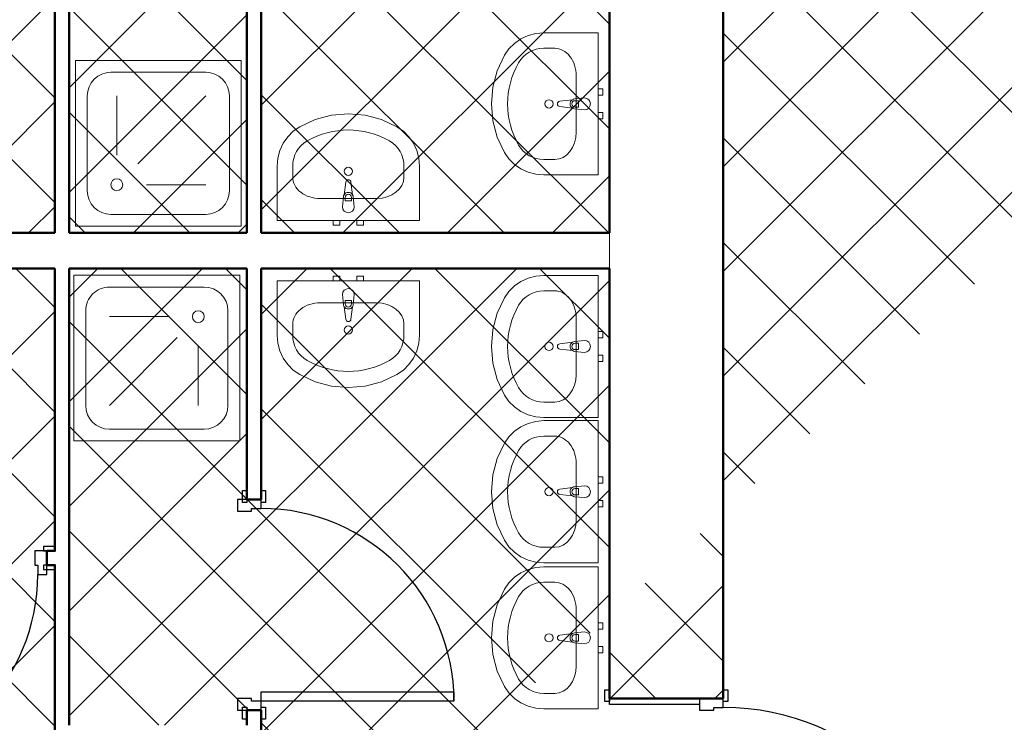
# Model space of a CAD drawing. Header units: millimetres. Extents: x -61343 to 9939, y -6894 to 7453.
# Tile 28 of 255: x -26726 to -26310, y 3074 to 3371. Entities that reach past the tile are written whole.
import ezdxf

# ---------------------------------------------------------------- set-up
doc = ezdxf.new("R2010")
doc.units = ezdxf.units.MM
doc.header["$MEASUREMENT"] = 0
for name, color, linetype in [('2D - Ogólne', 7, 'Continuous'), ('Drzwi Archicad', 7, 'Continuous'), ('Konstrukcja - Ściany zew', 7, 'Continuous')]:
    doc.layers.add(name, color=color, linetype=linetype)
doc.layers.add('A_sanitarka', color=140, linetype='Continuous', lineweight=13)
doc.layers.add('A_ściany istniejące hatch', color=82, linetype='Continuous', lineweight=9)

# ---------------------------------------------------------------- blocks, each defined once
blk = doc.blocks.new('Drzwi metalowe 27_3')
at = {"layer": 'Drzwi Archicad', "color": 7, "linetype": 'Continuous', "lineweight": 25}
for p, q in [((472.0000000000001, 0), (472, 1024)), ((472, 1024), (512, 1024)), ((512, 1024), (512, 0)), ((-587.0000000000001, 0), (-587.0000000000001, 19)), ((-587.0000000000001, 19), (-537, 19)), ((-537, 0), (-587.0000000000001, 0)), ((-512, 0), (-550, 0)), ((-550, 0), (-550, -100)), ((-537, 19), (-537, 0)), ((-512, -40), (-512, 0)), ((512, 0), (472.0000000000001, 0)), ((550, 0), (512, 0)), ((512, 0), (512, -40)), ((537, 19), (587.0000000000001, 19)), ((537, 0), (537, 19)), ((587.0000000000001, 0), (537, 0)), ((550, -100), (550, 0)), ((587.0000000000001, 19), (587.0000000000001, 0)), ((-500, -40), (-512, -40)), ((-500, -100), (-500, -40)), ((512, -40), (500, -40)), ((500, -40), (500, -100)), ((-550, -480), (-550, -100)), ((-550, -100), (-525, -100)), ((-550, -100), (-500, -100)), ((-525, -100), (-525, -480)), ((500, -100), (550, -100)), ((525, -480), (525, -100)), ((525, -100), (550, -100)), ((550, -100), (550, -480)), ((-587.0000000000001, -499), (-587.0000000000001, -480)), ((-587.0000000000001, -480), (-537, -480)), ((-525, -480), (-550, -480)), ((-537, -480), (-537, -499)), ((550, -480), (525, -480)), ((537, -480), (587.0000000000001, -480)), ((537, -499), (537, -480)), ((587.0000000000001, -480), (587.0000000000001, -499)), ((-537, -499), (-587.0000000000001, -499)), ((587.0000000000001, -499), (537, -499))]:
    blk.add_line(p, q, dxfattribs=at)
blk.add_arc((512, 0), 1024, 90, 180, dxfattribs=at)
blk = doc.blocks.new('Ściana_6_1', base_point=(-11072.26123587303, -3900.000000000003))
at = {"layer": 'Konstrukcja - Ściany zew', "color": 7, "linetype": 'Continuous', "lineweight": 50}
for p, q in [((-11552.26123587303, -2363.000000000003), (-11552.26123587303, -2326.000000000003)), ((-11072.26123587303, -2363.000000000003), (-11072.26123587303, -2326.000000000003)), ((-11172.26123587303, -2363.000000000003), (-11552.26123587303, -2363.000000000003)), ((-11072.26123587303, -2363.000000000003), (-11172.26123587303, -2363.000000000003))]:
    blk.add_line(p, q, dxfattribs=at)
at = {"layer": 'Konstrukcja - Ściany zew', "color": 7, "linetype": 'Continuous', "lineweight": 50, "flags": 128}
for points in [[(-11552.26123587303, 1975.060621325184), (-11552.26123587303, -397.6024557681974)], [(-11072.26123587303, -2363.000000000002), (-11072.26123587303, 1975.060621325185)], [(-11552.26123587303, -547.6024557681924), (-11552.26123587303, -2363.000000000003)]]:
    blk.add_lwpolyline(points, dxfattribs=at)
at = {"layer": 'Drzwi Archicad', "color": 21, "linetype": 'Continuous', "lineweight": 13, "true_color": 0xff9955, "zscale": 1000, "rotation": 270}
blk.add_blockref('Drzwi metalowe 27_3', (-11072.26123587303, -2913.000000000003), dxfattribs=at)
blk = doc.blocks.new('Ściana_24_1', base_point=(-11072.26123587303, -547.6024557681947))
at = {"layer": 'Konstrukcja - Ściany zew', "color": 7, "linetype": 'Continuous', "lineweight": 50, "flags": 128}
for points in [[(-13892.26123587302, -397.6024557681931), (-14862.26123587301, -397.6024557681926)], [(-13082.26123587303, -397.6024557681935), (-13832.26123587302, -397.6024557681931)], [(-11552.26123587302, -397.6024557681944), (-13022.26123587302, -397.6024557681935)], [(-14862.26123587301, -547.6024557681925), (-13892.26123587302, -547.6024557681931)], [(-13832.26123587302, -547.6024557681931), (-13082.26123587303, -547.6024557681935)], [(-13022.26123587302, -547.6024557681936), (-11552.26123587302, -547.6024557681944)]]:
    blk.add_lwpolyline(points, dxfattribs=at)
blk = doc.blocks.new('Drzwi metalowe 27_22')
at = {"layer": 'Drzwi Archicad', "color": 7, "linetype": 'Continuous', "lineweight": 25}
for p, q in [((366.9999999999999, 0), (366.9999999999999, 814)), ((366.9999999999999, 814), (406.9999999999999, 814)), ((406.9999999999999, 814), (406.9999999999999, 0)), ((-482, 0), (-482, 19)), ((-482, 19), (-432, 19)), ((-432, 0), (-482, 0)), ((-407, 0), (-445, 0)), ((-445, 0), (-445, -100)), ((-432, 19), (-432, 0)), ((-407, -40), (-407, 0)), ((406.9999999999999, 0), (366.9999999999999, 0)), ((445, 0), (407, 0)), ((407, 0), (407, -40)), ((432, 19), (482, 19)), ((432, 0), (432, 19)), ((482, 0), (432, 0)), ((445, -100), (445, 0)), ((482, 19), (482, 0)), ((-395, -40), (-407, -40)), ((-395, -100), (-395, -40)), ((407, -40), (395, -40)), ((395, -40), (395, -100)), ((-482, -79), (-482, -60)), ((-482, -60), (-432, -60)), ((-432, -79), (-482, -79)), ((-432, -60), (-432, -79)), ((432, -60), (482, -60)), ((432, -79), (432, -60)), ((482, -79), (432, -79)), ((482, -60), (482, -79)), ((-445, -100), (-395, -100)), ((395, -100), (445, -100))]:
    blk.add_line(p, q, dxfattribs=at)
at = {"layer": 'Drzwi Archicad', "color": 7, "linetype": 'Continuous', "lineweight": 50}
for p, q in [((-445, 0), (-482, 0)), ((-445, 0), (-482, 0)), ((-445, 0), (-445, -60)), ((-445, 0), (-445, -60)), ((445, 0), (445, -60)), ((445, 0), (445, -60)), ((445, 0), (482, 0)), ((445, 0), (482, 0)), ((-445, -60), (-482, -60)), ((-445, -60), (-482, -60)), ((445, -60), (482, -60)), ((445, -60), (482, -60))]:
    blk.add_line(p, q, dxfattribs=at)
at = {"layer": 'Drzwi Archicad', "color": 7, "linetype": 'Continuous', "lineweight": 25}
blk.add_arc((406.9999999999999, 0), 814, 90, 180, dxfattribs=at)
blk = doc.blocks.new('Ściana_119_1', base_point=(-13082.26123587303, 3102.197384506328))
at = {"layer": 'Konstrukcja - Ściany zew', "color": 7, "linetype": 'Continuous', "lineweight": 50}
for p, q in [((-13082.26123587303, 2679.197384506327), (-13082.26123587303, 2716.197384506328)), ((-13022.26123587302, 2679.197384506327), (-13022.26123587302, 2716.197384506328)), ((-13022.26123587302, 2679.197384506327), (-13082.26123587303, 2679.197384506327)), ((-13082.26123587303, 1789.197384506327), (-13082.26123587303, 1752.197384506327)), ((-13022.26123587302, 1789.197384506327), (-13082.26123587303, 1789.197384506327)), ((-13022.26123587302, 1789.197384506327), (-13022.26123587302, 1752.197384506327)), ((-13082.26123587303, 1648.922018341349), (-13082.26123587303, 1685.922018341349)), ((-13022.26123587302, 1648.922018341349), (-13022.26123587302, 1685.922018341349)), ((-13022.26123587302, 1648.922018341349), (-13082.26123587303, 1648.922018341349)), ((-13082.26123587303, 758.922018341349), (-13082.26123587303, 721.922018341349)), ((-13022.26123587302, 758.922018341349), (-13082.26123587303, 758.922018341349)), ((-13022.26123587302, 758.922018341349), (-13022.26123587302, 721.922018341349))]:
    blk.add_line(p, q, dxfattribs=at)
at = {"layer": 'Konstrukcja - Ściany zew', "color": 7, "linetype": 'Continuous', "lineweight": 50, "flags": 128}
for points in [[(-13082.26123587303, 3102.19738450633), (-13082.26123587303, 2679.197368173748)], [(-13022.26123587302, 2679.197368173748), (-13022.26123587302, 3102.19738450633)], [(-13082.26123587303, 1789.197373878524), (-13082.26123587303, 1752.197384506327)], [(-13022.26123587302, 1648.922043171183), (-13022.26123587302, 1789.197373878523)], [(-13082.26123587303, 1692.197384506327), (-13082.26123587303, 1648.922043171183)], [(-13082.26123587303, 758.9219967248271), (-13082.26123587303, -397.6024557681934)], [(-13022.26123587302, -397.6024557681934), (-13022.26123587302, 758.9219967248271)]]:
    blk.add_lwpolyline(points, dxfattribs=at)
at = {"layer": 'Drzwi Archicad', "color": 21, "linetype": 'Continuous', "lineweight": 13, "true_color": 0xff9955, "xscale": -1, "zscale": 1000, "rotation": 270}
blk.add_blockref('Drzwi metalowe 27_22', (-13022.26123587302, 2234.197384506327), dxfattribs=at)
at = {"layer": 'Drzwi Archicad', "color": 21, "linetype": 'Continuous', "lineweight": 13, "true_color": 0xff9955, "zscale": 1000, "rotation": 270}
blk.add_blockref('Drzwi metalowe 27_22', (-13022.26123587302, 1203.922018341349), dxfattribs=at)
blk = doc.blocks.new('Ściana_121_1', base_point=(-13892.26123587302, 1752.197384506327))
at = {"layer": 'Konstrukcja - Ściany zew', "color": 7, "linetype": 'Continuous', "lineweight": 50, "flags": 128}
for points in [[(-13892.26123587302, 1752.197384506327), (-13832.26123587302, 1752.197384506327)], [(-13892.26123587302, 1752.197384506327), (-13892.26123587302, 1312.197544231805)], [(-13832.26123587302, -397.602455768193), (-13832.26123587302, 1692.197384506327)], [(-13892.26123587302, 1252.197544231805), (-13892.26123587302, -397.602455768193)]]:
    blk.add_lwpolyline(points, dxfattribs=at)
blk = doc.blocks.new('Ściana_126_1', base_point=(-13082.26123587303, -3947.40229604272))
at = {"layer": 'Konstrukcja - Ściany zew', "color": 7, "linetype": 'Continuous', "lineweight": 50}
for p, q in [((-13082.26123587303, -1522.697538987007), (-13082.26123587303, -1485.697538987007)), ((-13022.26123587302, -1522.697538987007), (-13022.26123587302, -1485.697538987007)), ((-13022.26123587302, -1522.697538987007), (-13082.26123587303, -1522.697538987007)), ((-13082.26123587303, -2412.697538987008), (-13082.26123587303, -2449.697538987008)), ((-13022.26123587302, -2412.697538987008), (-13082.26123587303, -2412.697538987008)), ((-13022.26123587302, -2412.697538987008), (-13022.26123587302, -2449.697538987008)), ((-13082.26123587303, -2573.000000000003), (-13082.26123587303, -2536.000000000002)), ((-13022.26123587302, -2573.000000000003), (-13082.26123587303, -2573.000000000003)), ((-13022.26123587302, -2573.000000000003), (-13022.26123587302, -2536.000000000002)), ((-13082.26123587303, -3463.000000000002), (-13082.26123587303, -3500.000000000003)), ((-13022.26123587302, -3463.000000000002), (-13082.26123587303, -3463.000000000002)), ((-13022.26123587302, -3463.000000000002), (-13022.26123587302, -3500.000000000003))]:
    blk.add_line(p, q, dxfattribs=at)
at = {"layer": 'Konstrukcja - Ściany zew', "color": 7, "linetype": 'Continuous', "lineweight": 50, "flags": 128}
for points in [[(-13082.26123587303, -297.6024557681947), (-13082.26123587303, -397.6024557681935)], [(-13022.26123587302, -397.6024557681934), (-13022.26123587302, -297.6024557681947)], [(-13082.26123587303, -547.6024557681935), (-13082.26123587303, -1522.69754377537)], [(-13022.26123587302, -1522.697543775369), (-13022.26123587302, -547.6024557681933)], [(-13082.26123587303, -2412.697543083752), (-13082.26123587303, -2476.000000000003)], [(-13022.26123587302, -2572.999988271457), (-13022.26123587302, -2412.697543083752)], [(-13082.26123587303, -2536.000000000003), (-13082.26123587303, -2572.999988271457)], [(-13082.26123587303, -3462.999987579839), (-13082.26123587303, -3500.000000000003)], [(-13022.26123587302, -3500.000000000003), (-13022.26123587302, -3462.999987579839)], [(-13082.26123587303, -3900.000000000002), (-13082.26123587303, -3947.40229604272)], [(-13022.26123587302, -3947.40229604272), (-13022.26123587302, -3900.000000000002)], [(-13082.26123587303, -3947.40229604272), (-13022.26123587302, -3947.40229604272)]]:
    blk.add_lwpolyline(points, dxfattribs=at)
at = {"layer": 'Drzwi Archicad', "color": 21, "linetype": 'Continuous', "lineweight": 13, "true_color": 0xff9955, "zscale": 1000, "rotation": 270}
for p in [(-13022.26123587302, -1967.697538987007), (-13022.26123587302, -3018.000000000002)]:
    blk.add_blockref('Drzwi metalowe 27_22', p, dxfattribs=at)
blk = doc.blocks.new('Ściana_128_1', base_point=(-13892.26123587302, -2536.000000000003))
at = {"layer": 'Konstrukcja - Ściany zew', "color": 7, "linetype": 'Continuous', "lineweight": 50, "flags": 128}
for points in [[(-13892.26123587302, -297.6024557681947), (-13892.26123587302, -397.6024557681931)], [(-13832.26123587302, -397.602455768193), (-13832.26123587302, -297.6024557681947)], [(-13892.26123587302, -547.6024557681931), (-13892.26123587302, -1740.000000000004)], [(-13832.26123587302, -2476.000000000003), (-13832.26123587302, -547.6024557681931)], [(-13892.26123587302, -1800.000000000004), (-13892.26123587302, -2536.000000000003)], [(-13892.26123587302, -2536.000000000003), (-13832.26123587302, -2536.000000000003)]]:
    blk.add_lwpolyline(points, dxfattribs=at)
blk = doc.blocks.new('Drzwi metalowe 27_23')
at = {"layer": 'Drzwi Archicad', "color": 7, "linetype": 'Continuous', "lineweight": 25}
for p, q in [((366.9999999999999, 0), (366.9999999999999, 814)), ((366.9999999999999, 814), (406.9999999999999, 814)), ((406.9999999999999, 814), (406.9999999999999, 0)), ((-407, 0), (-445, 0)), ((-445, 0), (-445, -100)), ((-407, -40), (-407, 0)), ((406.9999999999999, 0), (366.9999999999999, 0)), ((445, 0), (407, 0)), ((407, 0), (407, -40)), ((445, -100), (445, 0)), ((-432, -21), (-482, -21)), ((-482, -21), (-482, -40.00000000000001)), ((-482, -40.00000000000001), (-432, -40.00000000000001)), ((-432, -40.00000000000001), (-432, -21)), ((-395, -40), (-407, -40)), ((-395, -100), (-395, -40)), ((407, -40), (395, -40)), ((395, -40), (395, -100)), ((482, -21), (432, -21)), ((432, -21), (432, -40.00000000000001)), ((432, -40.00000000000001), (482, -40.00000000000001)), ((482, -40.00000000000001), (482, -21)), ((-432, -100), (-482, -100)), ((-482, -100), (-482, -119)), ((-482, -119), (-432, -119)), ((-445, -100), (-395, -100)), ((-432, -119), (-432, -100)), ((395, -100), (445, -100)), ((482, -100), (432, -100)), ((432, -100), (432, -119)), ((432, -119), (482, -119)), ((482, -119), (482, -100))]:
    blk.add_line(p, q, dxfattribs=at)
at = {"layer": 'Drzwi Archicad', "color": 7, "linetype": 'Continuous', "lineweight": 50}
for p, q in [((-445, -40.00000000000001), (-482, -40.00000000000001)), ((-445, -40.00000000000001), (-482, -40.00000000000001)), ((-445, -100), (-445, -40.00000000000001)), ((-445, -100), (-445, -40.00000000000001)), ((445, -100), (445, -40.00000000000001)), ((445, -100), (445, -40.00000000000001)), ((445, -40.00000000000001), (482, -40.00000000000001)), ((445, -40.00000000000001), (482, -40.00000000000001)), ((-445, -100), (-482, -100)), ((-445, -100), (-482, -100)), ((445, -100), (482, -100)), ((445, -100), (482, -100))]:
    blk.add_line(p, q, dxfattribs=at)
at = {"layer": 'Drzwi Archicad', "color": 7, "linetype": 'Continuous', "lineweight": 25}
blk.add_arc((406.9999999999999, 0), 814, 90, 180, dxfattribs=at)
blk = doc.blocks.new('Ściana_131_1', base_point=(-17002.26123587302, -1740.000000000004))
at = {"layer": 'Konstrukcja - Ściany zew', "color": 7, "linetype": 'Continuous', "lineweight": 50}
for p, q in [((-16890.15402880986, -1740.000000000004), (-16927.15402880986, -1740.000000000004)), ((-16890.15402880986, -1740.000000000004), (-16890.15402880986, -1800.000000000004)), ((-16000.15402880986, -1740.000000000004), (-15963.15402880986, -1740.000000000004)), ((-16000.15402880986, -1740.000000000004), (-16000.15402880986, -1800.000000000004)), ((-15847.14264223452, -1740.000000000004), (-15884.14264223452, -1740.000000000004)), ((-15847.14264223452, -1740.000000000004), (-15847.14264223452, -1800.000000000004)), ((-14957.14264223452, -1740.000000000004), (-14920.14264223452, -1740.000000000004)), ((-14957.14264223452, -1740.000000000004), (-14957.14264223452, -1800.000000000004)), ((-14816.80915690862, -1740.000000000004), (-14853.80915690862, -1740.000000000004)), ((-14816.80915690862, -1740.000000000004), (-14816.80915690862, -1800.000000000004)), ((-13926.80915690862, -1740.000000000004), (-13889.80915690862, -1740.000000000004)), ((-13926.80915690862, -1740.000000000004), (-13926.80915690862, -1800.000000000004)), ((-16890.15402880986, -1800.000000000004), (-16927.15402880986, -1800.000000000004)), ((-16000.15402880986, -1800.000000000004), (-15963.15402880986, -1800.000000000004)), ((-15847.14264223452, -1800.000000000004), (-15884.14264223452, -1800.000000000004)), ((-14957.14264223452, -1800.000000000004), (-14920.14264223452, -1800.000000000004)), ((-14816.80915690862, -1800.000000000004), (-14853.80915690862, -1800.000000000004)), ((-13926.80915690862, -1800.000000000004), (-13889.80915690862, -1800.000000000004))]:
    blk.add_line(p, q, dxfattribs=at)
at = {"layer": 'Konstrukcja - Ściany zew', "color": 7, "linetype": 'Continuous', "lineweight": 50, "flags": 128}
for points in [[(-17002.26123587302, -1800.000000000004), (-17002.26123587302, -1740.000000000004)], [(-16890.15402415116, -1740.000000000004), (-16942.26123587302, -1740.000000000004)], [(-15952.26123587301, -1740.000000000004), (-16000.15401819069, -1740.000000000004)], [(-15847.14263071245, -1740.000000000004), (-15892.26123587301, -1740.000000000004)], [(-14922.26123587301, -1740.000000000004), (-14957.14262475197, -1740.000000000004)], [(-14816.80916550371, -1740.000000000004), (-14862.26123587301, -1740.000000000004)], [(-13892.26123587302, -1740.000000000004), (-13926.80915954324, -1740.000000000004)], [(-17002.26123587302, -1800.000000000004), (-16890.15404233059, -1800.000000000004)], [(-16000.15404844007, -1800.000000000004), (-15847.14264904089, -1800.000000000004)], [(-14957.14265515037, -1800.000000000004), (-14816.80916967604, -1800.000000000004)], [(-13926.80917578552, -1800.000000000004), (-13892.26123587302, -1800.000000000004)]]:
    blk.add_lwpolyline(points, dxfattribs=at)
at = {"layer": 'Drzwi Archicad', "color": 21, "linetype": 'Continuous', "lineweight": 13, "true_color": 0xff9955, "zscale": 1000, "rotation": 180}
for p in [(-16445.15402880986, -1840.000000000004), (-15402.14264223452, -1840.000000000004), (-14371.80915690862, -1840.000000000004)]:
    blk.add_blockref('Drzwi metalowe 27_23', p, dxfattribs=at)
blk = doc.blocks.new('Brodzik prysznicowy 27')
for p, q in [((549.9999999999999, 649.9999999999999), (150, 649.9999999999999)), ((49.99999999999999, 549.9999999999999), (49.99999999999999, 150)), ((175, 300.0000000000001), (175, 549.9999999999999)), ((263.3883476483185, 263.3883476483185), (549.9999999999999, 549.9999999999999)), ((649.9999999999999, 150), (649.9999999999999, 549.9999999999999)), ((300.0000000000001, 175), (549.9999999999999, 175)), ((150, 50), (549.9999999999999, 50))]:
    blk.add_line(p, q)
at = {"flags": 128}
blk.add_lwpolyline([(700, 0), (700, 700), (0, 700), (0, 0)], close=True, dxfattribs=at)
blk.add_circle((175, 175), 25)
for centre, radius, start, end in [((150, 549.9999999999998), 100, 90, 180), ((550, 549.9999999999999), 99.99999999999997, 0, 90), ((150, 150), 100, 180, 270), ((549.9999999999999, 150), 100, 270, 0)]:
    blk.add_arc(centre, radius, start, end)
blk = doc.blocks.new('Umywalka 27')
for p, q in [((-13.6, -97.09918775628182), (-13.6, -82.22859068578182)), ((-13.6, -82.22859068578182), (13.6, -82.22859068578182)), ((13.6, -82.22859068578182), (13.6, -97.09918775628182)), ((118.8260869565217, -92.31818181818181), (-118.8260869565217, -92.31818181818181)), ((-234.7826086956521, -183.2727272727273), (-234.7826086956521, -229.090909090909)), ((234.7826086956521, -183.2727272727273), (234.7826086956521, -229.090909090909))]:
    blk.add_line(p, q)
at = {"flags": 128}
for points in [[(-300, 0), (-299.9999999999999, -229.090909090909), (-297.1051497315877, -262.8129358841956), (-288.5131192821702, -295.4571957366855), (-274.4985127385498, -325.9803674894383), (-255.5092414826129, -353.4069206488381), (-232.1522087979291, -376.860293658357), (-205.1739130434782, -395.5909090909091), (-139.9820536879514, -425.5322264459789), (-70.96147764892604, -443.8309893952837), (7.170073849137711e-14, -449.9866996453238), (70.96147764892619, -443.8309893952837), (139.9820536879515, -425.5322264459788), (205.1739130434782, -395.5909090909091), (232.1522087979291, -376.860293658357), (255.5092414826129, -353.4069206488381), (274.4985127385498, -325.9803674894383), (288.5131192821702, -295.4571957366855), (297.1051497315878, -262.8129358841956), (300, -229.090909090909), (300, 0)], [(-63.5, 8.266365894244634e-16), (-36.50000000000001, -8.266365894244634e-16), (-36.50000000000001, 20), (-63.5, 20)], [(36.50000000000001, 8.266365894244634e-16), (63.5, -8.266365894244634e-16), (63.5, 20), (36.50000000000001, 20)]]:
    blk.add_lwpolyline(points, close=True, dxfattribs=at)
blk.add_lwpolyline([(-25, -57.31818181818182), (-21, -99.27099209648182, 0.1210195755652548), (-17.72976797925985, -108.7844437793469), (-11.1, -161.7181818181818, 0.8825662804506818), (11.1000000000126, -161.7181818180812), (17.72976797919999, -108.7844437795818, 0.1210195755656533), (21.00000000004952, -99.27099209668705), (25, -57.31818181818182, 0.9999999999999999)], format="xyb", close=True, dxfattribs=at)
blk.add_circle((0, -207.135), 17.5)
for centre, radius, start, end in [((0, -97.37107366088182), 21.0857698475, 212.7710253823, 327.2289746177), ((0, -97.09918775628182), 13.6, 180, 0)]:
    blk.add_arc(centre, radius, start, end)
for centre, major_axis, ratio, start_param, end_param in [((-118.695652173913, -183.2727272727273), (116.0659090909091, 0), 0.7836456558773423, 1.570796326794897, 3.141592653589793), ((118.695652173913, -183.2727272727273), (116.0659090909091, 0), 0.7836456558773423, 0, 1.570796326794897), ((-118.8521739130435, -229.090909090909), (7.42135960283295e-15, 121.1999999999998), 0.9565217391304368, 1.570796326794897, 2.644617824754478), ((118.8521739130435, -229.090909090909), (7.42135960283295e-15, 121.1999999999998), 0.9565217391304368, 3.638567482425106, 4.71238898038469), ((0, 0), (2.33796207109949e-14, 381.8181818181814), 0.9565217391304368, 2.644617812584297, 3.638567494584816)]:
    blk.add_ellipse(centre, major_axis=major_axis, ratio=ratio, start_param=start_param, end_param=end_param)

msp = doc.modelspace()

# ---------------------------------------------------------------- hatches: boundary and pattern name
at = {"layer": 'A_ściany istniejące hatch'}
h = msp.add_hatch(dxfattribs=at)
h.set_pattern_fill('NET', color=256, scale=250, angle=45)
h.set_pattern_definition([(45, (7385.571392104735, 0), (-22.09708691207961, 22.09708691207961), []), (135, (7385.571392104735, 0), (-22.09708691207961, -22.09708691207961), [])])
h.paths.add_polyline_path([(-24601.05965633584, 5156.323444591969), (-24559.05965633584, 5156.323441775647), (-24559.05965633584, 4894.323442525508), (-24349.05965633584, 4894.323442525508), (-24349.05965633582, 4852.323442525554), (-24601.05965633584, 4852.323442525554)], flags=16)
h.paths.add_polyline_path([(-24007.05800551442, 4880.323442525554), (-24007.05800551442, 4820.323442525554), (-24127.05965633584, 4820.323442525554), (-24127.05965633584, 4660.323442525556), (-24187.05965633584, 4660.323442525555), (-24187.05965633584, 4852.323442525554), (-24229.05965633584, 4852.323442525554), (-24229.05965633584, 4894.323442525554), (-24225.05965633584, 4894.323442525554), (-24225.05965633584, 5553.323442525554), (-24559.05965633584, 5553.323442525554), (-24559.05965633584, 5507.323442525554), (-24601.05965633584, 5507.323442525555), (-24601.05965633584, 5597.323442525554), (-24143.05965633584, 5597.323442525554), (-24143.05965931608, 5553.323442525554), (-24181.05965633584, 5553.323442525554), (-24181.05965633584, 4880.323442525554)], flags=17)
h.paths.add_polyline_path([(-23403.05965633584, 4880.323442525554), (-23261.05965633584, 4880.323442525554), (-23261.05965633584, 4942.323442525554), (-23217.05965633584, 4942.323442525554), (-23217.05965633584, 4657.323445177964), (-23277.05965633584, 4657.323445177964), (-23277.05965633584, 4820.323442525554), (-23403.05965633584, 4820.323442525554)], flags=17)
h.paths.add_polyline_path([(-23360.05965633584, 4000.323442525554), (-23277.05965633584, 4000.323442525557), (-23277.05965633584, 4115.323445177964), (-23217.05965633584, 4115.323445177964), (-23217.05965633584, 3942.323442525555), (-23277.05965633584, 3942.323442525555), (-23277.05965633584, 3975.323442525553), (-23360.05965633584, 3975.323442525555)], flags=17)
h.paths.add_polyline_path([(-23717.05965633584, 4570.323442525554), (-23687.05965633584, 4570.323442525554), (-23687.05965633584, 4540.323442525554), (-23717.05965633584, 4540.323442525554)], flags=17)
h.paths.add_polyline_path([(-23717.05965633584, 4276.323442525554), (-23687.05965633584, 4276.323442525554), (-23687.05965633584, 4306.323442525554), (-23717.05965633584, 4306.323442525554)], flags=17)
h.paths.add_polyline_path([(-24205.05965633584, 2730.323442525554), (-24145.05965633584, 2730.323442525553), (-24145.05965633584, 2570.323442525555), (-23907.05965633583, 2570.323442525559), (-23907.05965633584, 2750.323442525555), (-23847.05965633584, 2750.323442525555), (-23847.05965633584, 2570.323442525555), (-23277.05965633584, 2570.323442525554), (-23277.05965633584, 2720.323442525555), (-23217.05965633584, 2720.323442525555), (-23217.05965633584, 2510.323442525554), (-24205.05965633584, 2510.323442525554)])
h.paths.add_polyline_path([(-26687.05965227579, 5880.323442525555), (-26474.05965633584, 5880.32344487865), (-26474.05966137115, 5974.357659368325), (-26449.05965901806, 5974.35765319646), (-26449.05965901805, 5855.323442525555), (-26687.05965227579, 5855.323442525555)], flags=17)
h.paths.add_polyline_path([(-26054.05965633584, 5854.668952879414), (-26019.05965633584, 5854.668952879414), (-26019.05965633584, 5974.35765319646), (-26054.05965633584, 5974.35765319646)], flags=17)
h.paths.add_polyline_path([(-25764.05965630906, 4030.323442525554), (-25694.05966801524, 4030.323442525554), (-25694.05966801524, 3970.323442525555), (-25764.05965630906, 3970.323442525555)], flags=17)
h.paths.add_polyline_path([(-25354.05965630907, 4030.323442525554), (-25284.05965630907, 4030.323442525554), (-25284.05965630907, 3970.323442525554), (-25354.05965630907, 3970.323442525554)], flags=17)
h.paths.add_polyline_path([(-24913.05965630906, 4030.323442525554), (-24845.05966801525, 4030.323442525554), (-24845.05966801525, 3970.323442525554), (-24913.05965630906, 3970.323442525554)], flags=17)
h.paths.add_polyline_path([(-24710.05965630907, 4030.323442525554), (-24629.05966801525, 4030.323442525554), (-24629.05966801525, 3970.323442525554), (-24710.05965630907, 3970.323442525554)], flags=17)
h.paths.add_polyline_path([(-24127.05965633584, 4530.323438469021), (-24187.05965633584, 4530.323438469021), (-24187.05965633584, 4454.323442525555), (-24127.05965633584, 4454.323442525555)], flags=17)
h.paths.add_polyline_path([(-24559.05965633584, 5377.323440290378), (-24601.05965633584, 5377.323440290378), (-24601.05965633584, 5286.323444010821), (-24559.05965633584, 5286.323444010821)], flags=16)
h.paths.add_polyline_path([(-24013.05965633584, 5597.323442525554), (-23879.05965633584, 5597.323442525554), (-23879.05965633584, 5553.323442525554), (-24013.05965633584, 5553.323442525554)], flags=17)
h.paths.add_polyline_path([(-23261.05965633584, 5277.323444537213), (-23217.05965633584, 5277.323444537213), (-23217.05965633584, 5352.323442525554), (-23261.05965633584, 5352.323442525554)], flags=17)
h.paths.add_polyline_path([(-23261.05965633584, 5072.323442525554), (-23217.05965633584, 5072.323442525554), (-23217.05965633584, 5147.323442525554), (-23261.05965633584, 5147.323442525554)], flags=17)
h.paths.add_polyline_path([(-23277.05965633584, 4451.32344741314), (-23217.05965633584, 4451.32344741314), (-23217.05965633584, 4527.323445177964), (-23277.05965633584, 4527.323445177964)], flags=17)
h.paths.add_polyline_path([(-23277.05965633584, 4245.32344741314), (-23217.05965633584, 4245.32344741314), (-23217.05965633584, 4321.323445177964), (-23277.05965633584, 4321.323445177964)], flags=17)
h.paths.add_polyline_path([(-23277.05965633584, 3737.323444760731), (-23217.05965633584, 3737.323444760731), (-23217.05965633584, 3812.323442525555), (-23277.05965633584, 3812.323442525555)], flags=17)
h.paths.add_polyline_path([(-23277.05965633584, 3532.323444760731), (-23217.05965633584, 3532.323444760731), (-23217.05965633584, 3607.323442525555), (-23277.05965633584, 3607.323442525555)], flags=17)
h.paths.add_polyline_path([(-23277.05965633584, 3060.32344476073), (-23217.05965633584, 3060.32344476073), (-23217.05965633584, 3130.323442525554), (-23277.05965633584, 3130.323442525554)], flags=17)
h.paths.add_polyline_path([(-23217.05965633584, 2855.323442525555), (-23277.05965633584, 2855.323442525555), (-23277.05965633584, 2925.323442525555), (-23217.05965633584, 2925.323442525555)], flags=17)
h.paths.add_polyline_path([(-24502.05965659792, 2970.323442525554), (-24432.05965633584, 2970.323442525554), (-24432.05965633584, 2910.323442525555), (-24502.05965659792, 2910.323442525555)], flags=17)
h.paths.add_polyline_path([(-24707.05965633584, 2910.323442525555), (-24637.05965633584, 2910.323442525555), (-24637.05965633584, 2970.323442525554), (-24707.05965633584, 2970.323442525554)], flags=17)
h.paths.add_polyline_path([(-24912.05965659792, 2970.323442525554), (-24842.05965633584, 2970.323442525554), (-24842.05965633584, 2910.323442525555), (-24912.05965659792, 2910.323442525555)], flags=17)
h.paths.add_polyline_path([(-25169.05965633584, 2910.323442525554), (-25047.05966804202, 2910.323442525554), (-25047.05966804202, 2970.323442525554), (-25169.05965633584, 2970.323442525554)], flags=17)
h.paths.add_polyline_path([(-25374.05965659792, 2970.323442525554), (-25304.05965633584, 2970.323442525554), (-25304.05965633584, 2910.323442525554), (-25374.05965659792, 2910.323442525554)], flags=17)
h.paths.add_polyline_path([(-25579.05965633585, 2910.323442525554), (-25509.05965633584, 2910.323442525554), (-25509.05965633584, 2970.323442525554), (-25579.05965633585, 2970.323442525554)], flags=17)
h.paths.add_polyline_path([(-25784.05965659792, 2970.323442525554), (-25714.05965633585, 2970.323442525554), (-25714.05965633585, 2910.323442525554), (-25784.05965659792, 2910.323442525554)], flags=17)
h.paths.add_polyline_path([(-23895.05965633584, 2970.323442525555), (-23981.55965633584, 2970.323442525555), (-23981.54424533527, 2910.323442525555), (-23907.05965633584, 2910.323442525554), (-23907.05965633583, 2860.323442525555), (-23847.05965633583, 2860.323442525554), (-23847.05965633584, 3103.823442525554), (-23895.05965633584, 3103.823442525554)], flags=17)
h.paths.add_polyline_path([(-24091.55965633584, 2970.323442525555), (-24091.54424533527, 2910.323442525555), (-24145.05965633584, 2910.323442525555), (-24145.05965633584, 2870.323442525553), (-24205.05965633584, 2870.323442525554), (-24205.05965633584, 2910.323442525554), (-24297.05965633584, 2910.323442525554), (-24297.05965633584, 2970.323442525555)], flags=17)
h.paths.add_polyline_path([(-26079.05965633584, 2864.323442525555), (-26019.05965633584, 2864.323442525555), (-26019.05965633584, 2910.323442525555), (-25919.05965633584, 2910.323442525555), (-25919.05966804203, 2970.323442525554), (-26079.05965633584, 2970.323442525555)], flags=17)
h.paths.add_polyline_path([(-24289.05965630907, 4030.323442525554), (-24187.05965633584, 4030.323442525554), (-24187.05965633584, 4324.323442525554), (-24127.05965633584, 4324.32343846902), (-24127.05965633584, 4000.323442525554), (-24110.05965633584, 4000.323442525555), (-24110.05965633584, 3975.323442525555), (-24127.05965633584, 3975.323442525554), (-24127.05965633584, 3620.323442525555), (-24100.05965633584, 3620.323442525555), (-24100.05965633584, 3540.323442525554), (-24127.05965633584, 3540.323442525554), (-24127.05965633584, 3320.323442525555), (-24302.55965633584, 3320.323442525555), (-24302.55965633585, 3368.323442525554), (-24167.05965633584, 3368.323442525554), (-24167.05965633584, 3970.323442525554), (-24289.05965657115, 3970.323442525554)], flags=17)
h.paths.add_polyline_path([(-24494.05965630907, 4030.323442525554), (-24424.05965630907, 4030.323442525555), (-24424.05965630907, 3970.323442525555), (-24457.05965633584, 3970.323442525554), (-24457.05965633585, 3804.323442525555), (-24489.05965633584, 3804.323445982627), (-24489.05965633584, 3970.323442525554), (-24494.05965630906, 3970.323442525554)], flags=17)
h.paths.add_polyline_path([(-24736.05965633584, 3368.323442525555), (-24489.05965633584, 3368.323442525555), (-24489.05965633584, 3518.323447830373), (-24457.05965633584, 3518.3234443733), (-24457.05965633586, 3368.323442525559), (-24412.55965633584, 3368.323442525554), (-24412.55965633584, 3320.323442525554), (-24736.05965633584, 3320.323442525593)], flags=17)
h.paths.add_polyline_path([(-25725.05965633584, 3368.323442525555), (-25725.05965633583, 3320.323442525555), (-25485.05965633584, 3320.323442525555), (-25485.05965633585, 3368.323442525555), (-25489.05965630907, 3368.323442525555), (-25489.05965630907, 3460.323442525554), (-25517.05965630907, 3460.323442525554), (-25517.05965630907, 3368.323442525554)], flags=17)
h.paths.add_polyline_path([(-26079.05965633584, 4061.323442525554), (-26019.05965633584, 4061.323442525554), (-26019.05965633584, 4030.323442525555), (-25899.05965630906, 4030.323442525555), (-25899.05966801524, 3970.323442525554), (-26039.05965633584, 3970.323442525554), (-26039.05965633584, 3368.323442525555), (-25835.05965633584, 3368.323442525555), (-25835.05965633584, 3320.323442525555), (-26079.05965633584, 3320.323442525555)], flags=17)
h.paths.add_polyline_path([(-26019.05965633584, 4357.738516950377), (-26079.05965633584, 4357.738516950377), (-26079.05965633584, 4201.323453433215), (-26019.05965633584, 4201.323453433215)], flags=17)
h.paths.add_polyline_path([(-26019.05965633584, 4572.297004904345), (-26079.05965633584, 4572.297004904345), (-26079.05965633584, 4492.738518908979), (-26019.05965633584, 4492.738518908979)], flags=17)
h.paths.add_polyline_path([(-26019.05965633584, 4787.323442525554), (-26079.05965633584, 4787.323442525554), (-26079.05965633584, 4707.297013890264), (-26019.05965633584, 4707.297013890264)], flags=17)
h.paths.add_polyline_path([(-26019.05965633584, 5107.323442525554), (-26079.05965633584, 5107.323442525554), (-26079.05965633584, 4922.323442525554), (-26019.05965633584, 4922.323442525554)], flags=17)
h.paths.add_polyline_path([(-26019.05965633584, 5312.323442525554), (-26079.05965633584, 5312.323442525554), (-26079.05965633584, 5242.323455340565), (-26019.05965633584, 5242.323455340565)], flags=17)
h.paths.add_polyline_path([(-26019.05965633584, 5527.323442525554), (-26079.05965633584, 5527.323442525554), (-26079.05965633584, 5447.323442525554), (-26019.05965633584, 5447.323442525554)], flags=17)
h.paths.add_polyline_path([(-27069.05965633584, 5252.439788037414), (-27129.05965633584, 5252.439788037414), (-27129.05965633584, 5322.419772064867), (-27069.05965633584, 5322.419772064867), (-27069.05965633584, 5324.323442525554), (-26609.05965633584, 5324.323442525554), (-26609.05965633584, 5314.323442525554), (-26640.15965633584, 5314.323442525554), (-26640.15965633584, 5238.323442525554), (-26655.15965633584, 5238.323442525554), (-26655.15965633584, 5314.323442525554), (-26911.05965633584, 5314.323442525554), (-26911.05965633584, 5299.320287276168), (-26918.05965633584, 5299.320287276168), (-26918.05965633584, 5314.323442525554), (-27069.05965633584, 5314.323442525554)])
h.paths.add_polyline_path([(-27069.05965633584, 5197.323442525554), (-27069.05965633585, 5204.323442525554), (-26918.05965633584, 5204.323442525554), (-26918.05965633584, 5209.320288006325), (-26911.05965633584, 5209.320288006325), (-26911.05965633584, 5186.842374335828), (-26918.05965633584, 5186.842373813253), (-26918.05965633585, 5197.323442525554)], flags=17)
h.paths.add_polyline_path([(-27129.05965633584, 5117.439788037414), (-27069.05965633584, 5117.439788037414), (-27069.05965633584, 5087.323442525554), (-26918.05965633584, 5087.323442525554), (-26918.05965633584, 5096.842374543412), (-26911.05965633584, 5096.842374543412), (-26911.05965633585, 5087.323442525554), (-26655.15965633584, 5087.323442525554), (-26655.15965633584, 5143.323442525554), (-26640.15965633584, 5143.323442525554), (-26640.15965633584, 5087.323442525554), (-26612.05965609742, 5087.323442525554), (-26612.05965633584, 5072.323442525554), (-27069.05965633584, 5072.323442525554), (-27069.05965633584, 5046.959804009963), (-27129.05965633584, 5046.959804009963)])
h.paths.add_polyline_path([(-27129.05965633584, 4916.959804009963), (-27069.05965633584, 4916.959804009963), (-27069.05965633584, 4872.323442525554), (-26477.05965633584, 4872.323442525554), (-26477.05965633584, 4889.588796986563), (-26429.05965633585, 4889.588796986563), (-26429.05965633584, 4560.322612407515), (-26477.05965633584, 4560.322612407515), (-26477.05965633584, 4832.323442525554), (-27069.05965633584, 4832.323442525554), (-27069.05965633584, 4754.452296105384), (-27129.05965633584, 4754.452296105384)])
h.paths.add_polyline_path([(-27129.05965633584, 4414.472312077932), (-27069.05965633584, 4414.472312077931), (-27069.05965633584, 4392.323442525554), (-26477.05965633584, 4392.323442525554), (-26477.05965633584, 4450.322612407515), (-26429.05965633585, 4450.322612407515), (-26429.05965633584, 4053.322612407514), (-26477.05965633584, 4053.322612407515), (-26477.05965633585, 4367.323442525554), (-27069.05965633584, 4367.323442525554), (-27069.05965633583, 4344.256026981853), (-27129.05965633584, 4344.256026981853)])
h.paths.add_polyline_path([(-27129.05965633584, 4000.125357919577), (-27069.05965633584, 4000.125357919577), (-27069.05965633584, 3930.323442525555), (-26477.05965633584, 3930.323442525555), (-26477.05965633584, 3943.322612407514), (-26429.05965633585, 3943.322612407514), (-26429.05965633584, 3884.684373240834), (-26477.05965633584, 3884.684373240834), (-26477.05965633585, 3887.323442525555), (-27069.05965633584, 3887.323442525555), (-27069.05965633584, 3835.125357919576), (-27129.05965633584, 3835.125357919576)])
h.paths.add_polyline_path([(-27129.05965633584, 3700.125357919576), (-27069.05965633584, 3700.125357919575), (-27069.05965633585, 3645.543180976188), (-27010.05965633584, 3645.543180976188), (-27010.05965633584, 3787.240861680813), (-27000.69587569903, 3787.240861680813), (-27000.69587692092, 3781.240861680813), (-27004.05965633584, 3781.240861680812), (-27004.05965633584, 3645.543180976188), (-26907.05965633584, 3645.543180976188), (-26907.05965633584, 3781.240861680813), (-26911.69587692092, 3781.240861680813), (-26911.69587692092, 3787.240861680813), (-26896.5144484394, 3787.240861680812), (-26896.5144484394, 3781.240861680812), (-26901.05965633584, 3781.240861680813), (-26901.05965633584, 3645.543180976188), (-26804.05965633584, 3645.543180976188), (-26804.05965633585, 3781.240861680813), (-26807.5144484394, 3781.240861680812), (-26807.51444953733, 3787.240861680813), (-26798.05965633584, 3787.240861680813), (-26798.05965633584, 3752.240861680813), (-26793.88796868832, 3752.240861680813), (-26793.88796868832, 3746.240861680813), (-26798.05965633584, 3746.240861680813), (-26798.05965633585, 3645.543180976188), (-26630.05965633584, 3645.543180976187), (-26630.05965633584, 3746.240861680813), (-26704.88796654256, 3746.240861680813), (-26704.88796753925, 3752.240861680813), (-26624.05965633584, 3752.240861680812), (-26624.05965633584, 3645.543180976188), (-26477.05965633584, 3645.543180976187), (-26477.05965633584, 3774.684373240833), (-26429.05965633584, 3774.684373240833), (-26429.05965633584, 3627.829504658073), (-26477.05965633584, 3627.829504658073), (-26477.05965633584, 3630.543180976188), (-26624.05965633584, 3630.543180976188), (-26624.05965633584, 3588.24317934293), (-26630.05965633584, 3588.243180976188), (-26630.05965633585, 3630.543180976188), (-27069.05965633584, 3630.543180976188), (-27129.05965633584, 3630.543180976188)])
h.paths.add_polyline_path([(-27129.05965633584, 4549.472312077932), (-27069.05965633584, 4549.472312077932), (-27069.05965633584, 4619.452296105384), (-27129.05965633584, 4619.452296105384)])
h.paths.add_polyline_path([(-27129.05965633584, 4135.125357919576), (-27069.05965633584, 4135.125357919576), (-27069.05965633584, 4209.256026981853), (-27129.05965633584, 4209.256026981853)], flags=17)
h.paths.add_polyline_path([(-27129.05965633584, 3425.563196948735), (-27069.05965633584, 3425.563196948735), (-27069.05965633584, 3495.543180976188), (-27129.05965633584, 3495.543180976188)], flags=17)
h.paths.add_polyline_path([(-27129.05965633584, 3220.583212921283), (-27129.05965633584, 3290.563196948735), (-27069.05965633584, 3290.563196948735), (-27069.05965633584, 3280.563196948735), (-27022.05965633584, 3280.563196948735), (-27022.05965633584, 3451.543196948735), (-27010.8489369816, 3451.543196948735), (-27010.8489369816, 3445.543196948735), (-27016.05965633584, 3445.543196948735), (-27016.05965633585, 3280.563196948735), (-26917.05965633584, 3280.563196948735), (-26917.05965633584, 3445.543196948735), (-26921.84893456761, 3445.543196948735), (-26921.84893456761, 3451.543196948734), (-26906.54779697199, 3451.543196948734), (-26906.54779697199, 3445.543196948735), (-26911.05965633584, 3445.543196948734), (-26911.05965633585, 3280.563196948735), (-26814.05965633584, 3280.563196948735), (-26814.05965633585, 3445.543196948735), (-26817.54779522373, 3445.543196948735), (-26817.54779826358, 3451.543196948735), (-26803.51444971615, 3451.543196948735), (-26803.5144484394, 3445.543196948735), (-26808.05965633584, 3445.543196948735), (-26808.05965633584, 3280.563196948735), (-26711.05965633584, 3280.563196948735), (-26711.05965633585, 3445.543196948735), (-26714.5144484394, 3445.543196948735), (-26714.5144484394, 3451.543196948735), (-26711.05965633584, 3451.543196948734), (-26711.05965633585, 3495.543180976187), (-26630.05965633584, 3495.543180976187), (-26630.05965633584, 3499.243179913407), (-26624.05965633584, 3499.243179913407), (-26624.05965633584, 3485.215646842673), (-26630.05965633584, 3485.215646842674), (-26630.05965633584, 3489.543180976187), (-26705.05965633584, 3489.543180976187), (-26705.05965633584, 3280.563196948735), (-26630.05965633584, 3280.563196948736), (-26630.05965633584, 3396.215642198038), (-26624.05965633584, 3396.21564435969), (-26624.05965633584, 3280.563196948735), (-26477.05965633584, 3280.563196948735), (-26477.05965633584, 3517.829504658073), (-26429.05965633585, 3517.829504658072), (-26429.05965633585, 3084.023442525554), (-26477.05965633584, 3084.023442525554), (-26477.05965633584, 3265.563196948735), (-26624.05965633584, 3265.563196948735), (-26624.05965633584, 3168.053688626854), (-26630.05965633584, 3168.053688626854), (-26630.05965633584, 3265.563196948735), (-26705.05965633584, 3265.563196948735), (-26705.05965633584, 3072.723442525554), (-26630.05965633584, 3072.723442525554), (-26630.05965633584, 3079.05368821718), (-26624.05965633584, 3079.05368821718), (-26624.05965633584, 3063.023443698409), (-26630.05965633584, 3063.023442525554), (-26630.05965633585, 3066.723442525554), (-26711.05965633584, 3066.723442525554), (-26711.05965633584, 3140.323442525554), (-26714.5144484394, 3140.323442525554), (-26714.5144484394, 3146.323442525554), (-26711.05965633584, 3146.323442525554), (-26711.05965633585, 3265.563196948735), (-26808.05965633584, 3265.563196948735), (-26808.05965633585, 3146.323442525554), (-26803.51444929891, 3146.323442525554), (-26803.5144484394, 3140.323442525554), (-26817.54779697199, 3140.323442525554), (-26817.54779522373, 3146.323442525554), (-26814.05965633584, 3146.323442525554), (-26814.05965633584, 3265.563196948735), (-26911.05965633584, 3265.563196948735), (-26911.05965633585, 3146.323442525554), (-26906.54779697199, 3146.323442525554), (-26906.54779697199, 3140.323442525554), (-26921.84893562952, 3140.323442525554), (-26921.84893456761, 3146.323442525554), (-26917.05965633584, 3146.323442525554), (-26917.05965633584, 3265.563196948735), (-27016.05965633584, 3265.563196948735), (-27016.05965633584, 3146.323442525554), (-27010.84893516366, 3146.323442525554), (-27010.8489369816, 3140.323442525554), (-27022.05965633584, 3140.323442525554), (-27022.05965633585, 3265.563196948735), (-27069.05965633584, 3265.563196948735), (-27069.05965633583, 3220.583212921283)])
h.paths.add_polyline_path([(-27009.05965633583, 2829.323442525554), (-27069.05965633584, 2829.323442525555), (-27069.05965633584, 2910.323442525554), (-27129.05965633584, 2910.323442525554), (-27129.05965633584, 3085.583212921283), (-27069.05965633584, 3085.583212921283), (-27069.05965633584, 2970.323442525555), (-26630.05965633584, 2970.323442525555), (-26630.05965633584, 2974.023442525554), (-26624.05965633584, 2974.023443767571), (-26624.05965633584, 2970.323442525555), (-26477.05965633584, 2970.323442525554), (-26477.05965633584, 2974.023442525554), (-26429.05965633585, 2974.023442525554), (-26429.05965633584, 2919.323443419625), (-26454.05965633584, 2919.323442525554), (-26454.05965633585, 2930.323442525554), (-26624.05965633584, 2930.323442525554), (-26624.05965633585, 2925.583212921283), (-26630.05965633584, 2925.583212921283), (-26630.05965633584, 2930.323442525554), (-26814.05965633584, 2930.323442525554), (-26814.05965633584, 2890.070277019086), (-26839.05965633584, 2890.070277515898), (-26839.05965633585, 2930.323442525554), (-27009.05965633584, 2930.323442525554)])
h.paths.add_polyline_path([(-27009.05965633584, 2580.323442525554), (-27009.05965633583, 2619.323442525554), (-27069.05965633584, 2619.323442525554), (-27069.05965633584, 2520.323442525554), (-26019.05965633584, 2520.323442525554), (-26019.05965633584, 2724.323442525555), (-26079.05965633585, 2724.323442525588), (-26079.05965633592, 2580.323442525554)])
edge = h.paths.add_edge_path()
edge.add_line((-23749.05965633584, 5597.323442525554), (-23749.05965991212, 5553.323442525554))
edge.add_line((-23749.05965991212, 5553.323442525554), (-23711.05965633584, 5553.323442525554))
edge.add_line((-23711.05965633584, 5553.323442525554), (-23711.05965633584, 5403.323442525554))
edge.add_line((-23711.05965633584, 5403.323442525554), (-23684.05965633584, 5403.323442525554))
edge.add_line((-23684.05965633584, 5403.323442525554), (-23684.05965633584, 5553.323442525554))
edge.add_line((-23684.05965633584, 5553.323442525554), (-23261.05965633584, 5553.323442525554))
edge.add_line((-23261.05965633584, 5553.323442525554), (-23261.05965633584, 5482.323440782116))
edge.add_line((-23261.05965633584, 5482.323440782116), (-23217.05965633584, 5482.323442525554))
edge.add_line((-23217.05965633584, 5482.323442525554), (-23217.05965633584, 5597.323442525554))
edge.add_line((-23217.05965633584, 5597.323442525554), (-23749.05965633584, 5597.323485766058))
edge.add_line((-27084.05965633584, 5974.357659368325), (-27049.05965633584, 5974.357659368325))
edge.add_line((-27049.05965633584, 5974.357659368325), (-27049.05964925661, 5880.32344487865))
edge.add_line((-27049.05964925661, 5880.32344487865), (-26867.05965633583, 5880.32344487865))
edge.add_line((-26867.05965633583, 5880.32344487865), (-26867.05965218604, 5855.323442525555))
edge.add_line((-26867.05965218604, 5855.323442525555), (-27084.05965633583, 5855.323442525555))
edge.add_line((-27084.05965633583, 5855.323442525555), (-27084.05965633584, 5974.35765319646))
edge.add_line((-25489.05965630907, 3570.323442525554), (-25517.05965630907, 3570.323442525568))
edge.add_line((-25517.05965630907, 3570.323442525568), (-25517.05965624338, 3855.323442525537))
edge.add_line((-25517.05965624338, 3855.323442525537), (-25489.0596563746, 3855.323442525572))
edge.add_line((-25489.0596563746, 3855.323442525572), (-25489.05965617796, 3775.342492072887))
edge.add_line((-25489.05965617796, 3775.342492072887), (-25489.05965630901, 3683.71488578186))
edge.add_line((-25489.05965630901, 3683.71488578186), (-25489.05965630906, 3580.323442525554))
edge.add_line((-25489.05965630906, 3580.323442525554), (-25489.05966801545, 3570.323442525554))
edge.add_line((-26179.05965633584, 5852.323442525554), (-26019.05965633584, 5852.323442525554))
edge.add_line((-26019.05965633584, 5852.323442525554), (-26019.05965633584, 5662.323442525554))
edge.add_line((-26019.05965633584, 5662.323442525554), (-26079.05965633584, 5662.323442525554))
edge.add_line((-26079.05965633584, 5662.323442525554), (-26079.05965633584, 5792.323442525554))
edge.add_line((-26079.05965633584, 5792.323442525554), (-26179.05965633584, 5792.323442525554))
edge.add_line((-26179.05965633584, 5792.323442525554), (-26179.05965821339, 5852.323442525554))
edge.add_line((-26687.05965052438, 5852.323442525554), (-26329.05965633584, 5852.323442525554))
edge.add_line((-26329.05965633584, 5852.323442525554), (-26329.05965633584, 5792.323442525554))
edge.add_line((-26329.05965633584, 5792.323442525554), (-26429.05965633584, 5792.323442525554))
edge.add_line((-26429.05965633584, 5792.323442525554), (-26429.05965633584, 4999.588796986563))
edge.add_line((-26429.05965633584, 4999.588796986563), (-26477.05965633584, 4999.588796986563))
edge.add_line((-26477.05965633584, 4999.588796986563), (-26477.05965633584, 5072.323442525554))
edge.add_line((-26477.05965633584, 5072.323442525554), (-26517.05965299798, 5072.323442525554))
edge.add_line((-26517.05965299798, 5072.323442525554), (-26517.05965633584, 5087.323442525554))
edge.add_line((-26517.05965633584, 5087.323442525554), (-26477.05965633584, 5087.323442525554))
edge.add_line((-26477.05965633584, 5087.323442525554), (-26477.05965633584, 5792.323442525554))
edge.add_line((-26477.05965633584, 5792.323442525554), (-26687.05965141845, 5792.323442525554))
edge.add_line((-26687.05965141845, 5792.323442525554), (-26687.05965633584, 5852.323442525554))
edge.add_line((-26839.05965633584, 2790.070277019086), (-26814.05965633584, 2790.07027602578))
edge.add_line((-26814.05965633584, 2790.07027602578), (-26814.05965633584, 2755.323442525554))
edge.add_line((-26814.05965633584, 2755.323442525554), (-26454.05965633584, 2755.323442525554))
edge.add_line((-26454.05965633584, 2755.323442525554), (-26454.05965633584, 2821.355609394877))
edge.add_line((-26454.05965633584, 2821.355609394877), (-26429.05965633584, 2821.355609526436))
edge.add_line((-26429.05965633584, 2821.355609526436), (-26429.05965633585, 2750.323442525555))
edge.add_line((-26429.05965633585, 2750.323442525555), (-26759.05965633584, 2750.323442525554))
edge.add_line((-26759.05965633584, 2750.323442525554), (-26759.05965633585, 2730.323442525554))
edge.add_line((-26759.05965633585, 2730.323442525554), (-26839.05965633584, 2730.323442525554))
edge.add_line((-26839.05965633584, 2730.323442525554), (-26839.05965396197, 2790.070277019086))
h.paths.add_polyline_path([(-25059.05965633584, 3855.323442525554), (-25099.05965633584, 3855.323442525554), (-25099.05965633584, 3368.323442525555), (-25375.05965633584, 3368.323442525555), (-25375.05965633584, 3320.323442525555), (-24846.05965633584, 3320.323442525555), (-24846.05965633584, 3368.323442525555), (-25059.05965633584, 3368.323442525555)], flags=17)
h.paths.add_polyline_path([(-25099.05965633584, 3955.323442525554), (-25059.05965633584, 3955.323442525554), (-25059.05965633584, 3970.323442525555), (-25048.05965630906, 3970.323442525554), (-25048.05965630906, 4030.323442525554), (-25149.05965630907, 4030.323442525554), (-25149.05965657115, 3970.323442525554), (-25099.05965633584, 3970.323442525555)], flags=17)
h.paths.add_polyline_path([(-23578.05965693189, 4820.323442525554), (-23832.05800551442, 4820.323442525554), (-23832.05800239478, 4880.323442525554), (-23711.05965633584, 4880.323442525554), (-23711.05965633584, 4953.323446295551), (-23684.05965633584, 4953.323446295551), (-23684.05965633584, 4880.323442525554), (-23578.05965693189, 4880.323442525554)], flags=17)
h.paths.add_polyline_path([(-23789.5634736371, 3577.323442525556), (-23779.5634736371, 3577.323442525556), (-23779.5634736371, 3592.323442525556), (-23789.5634736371, 3592.323442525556)], flags=17)
h.paths.add_polyline_path([(-23699.5634736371, 3749.323442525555), (-23684.5634736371, 3749.323442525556), (-23684.5634736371, 3975.323442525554), (-23644.05965633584, 3975.323442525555), (-23644.05965261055, 4000.323442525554), (-24000.05965633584, 4000.323442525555), (-24000.05965633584, 3975.323442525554), (-23939.05965633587, 3975.323442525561), (-23939.05965633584, 3749.323442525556), (-23921.05965633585, 3749.323442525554), (-23921.05965633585, 3759.323442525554), (-23929.05965633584, 3759.323442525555), (-23929.05965633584, 3975.323442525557), (-23789.5634736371, 3975.323442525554), (-23789.5634736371, 3759.323442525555), (-23836.05965762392, 3759.323442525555), (-23836.05965762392, 3749.323442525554), (-23774.56347214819, 3749.323442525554), (-23774.56347214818, 3759.323442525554), (-23779.56347363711, 3759.323442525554), (-23779.5634736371, 3975.323442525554), (-23694.56347363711, 3975.323442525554), (-23694.56347363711, 3759.323442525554), (-23699.5634736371, 3759.323442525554)], flags=17)
h.paths.add_polyline_path([(-23929.05965633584, 3592.323442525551), (-23939.05965633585, 3592.323442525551), (-23939.05965633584, 3368.323442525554), (-23997.05965633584, 3368.323442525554), (-23997.05965633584, 3320.323442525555), (-23895.05965633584, 3320.323442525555), (-23895.05965633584, 3213.823442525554), (-23847.05965633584, 3213.823442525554), (-23847.05965633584, 3320.323442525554), (-23277.05965633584, 3320.323442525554), (-23277.05965633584, 3265.32344476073), (-23217.05965633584, 3265.323442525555), (-23217.05965633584, 3402.323442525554), (-23277.05965633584, 3402.323442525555), (-23277.05965633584, 3368.323442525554), (-23779.5634736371, 3368.323442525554), (-23779.5634736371, 3477.323442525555), (-23789.5634736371, 3477.323442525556), (-23789.5634736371, 3368.323442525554), (-23929.05965633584, 3368.323442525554)], flags=17)
h.paths.add_polyline_path([(-27129.05965633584, 5662.39975609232), (-27069.05965633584, 5662.399756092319), (-27069.05965633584, 5792.323442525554), (-26867.05966393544, 5792.323442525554), (-26867.05966393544, 5852.323442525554), (-27129.05965633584, 5852.323442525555)])
h.paths.add_polyline_path([(-27069.05965633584, 5527.399756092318), (-27129.05965633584, 5527.399756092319), (-27129.05965633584, 5457.419772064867), (-27069.05965633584, 5457.419772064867)])

# ---------------------------------------------------------------- linework, layer by layer
at = {"layer": '2D - Ogólne', "color": 7, "linetype": 'Continuous', "lineweight": 15}
msp.add_line((-26477.05965633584, 3290.563196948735), (-26477.05965633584, 3265.563196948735), dxfattribs=at)

# ---------------------------------------------------------------- block references
at = {"layer": 'A_sanitarka', "yscale": 0.1, "zscale": 100}
for name, p, xscale, rotation in [('Umywalka 27', (-26481.84505471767, 3335.015705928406), -0.1, 270), ('Umywalka 27', (-26587.24170044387, 3285.827821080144), 0.1, 180), ('Brodzik prysznicowy 27', (-26633.06900155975, 3262.717869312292), 0.1, 180), ('Umywalka 27', (-26481.84505471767, 3232.644662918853), -0.1, 270), ('Umywalka 27', (-26481.84505471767, 3171.306952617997), -0.1, 270), ('Umywalka 27', (-26481.84505471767, 3109.618187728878), -0.1, 270)]:
    msp.add_blockref(name, p, dxfattribs=dict(at, xscale=xscale, rotation=rotation))
for name, p, xscale in [('Brodzik prysznicowy 27', (-26702.42245829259, 3283.380205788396), 0.1), ('Umywalka 27', (-26587.24170044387, 3260.298572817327), -0.1)]:
    msp.add_blockref(name, p, dxfattribs=dict(at, xscale=xscale))
at = {"layer": 'Konstrukcja - Ściany zew', "color": 7, "lineweight": 50, "xscale": 0.1, "yscale": 0.1, "zscale": 0.1}
for name, p in [('Ściana_6_1', (-26429.05965633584, 2930.323442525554)), ('Ściana_119_1', (-26630.05965633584, 3630.543180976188)), ('Ściana_121_1', (-26711.05965633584, 3495.543180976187)), ('Ściana_128_1', (-26711.05965633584, 3066.723442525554)), ('Ściana_126_1', (-26630.05965633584, 2925.583212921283)), ('Ściana_24_1', (-26429.05965633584, 3265.563196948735)), ('Ściana_131_1', (-27022.05965633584, 3146.323442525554))]:
    msp.add_blockref(name, p, dxfattribs=at)

doc.saveas('drawing.dxf')
